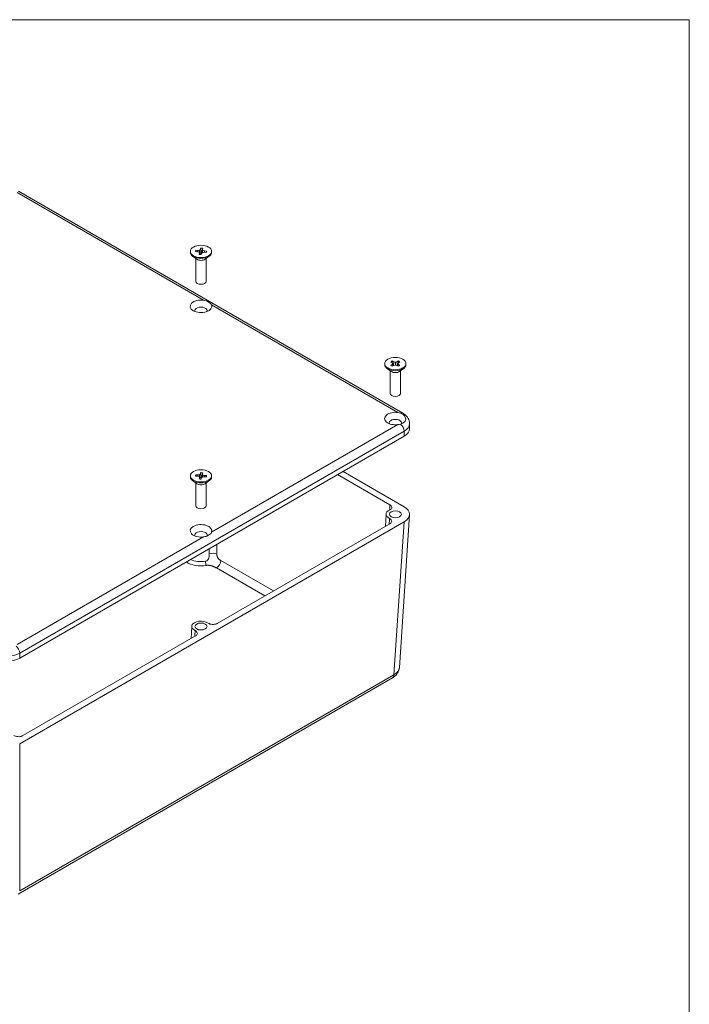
# Model space of a CAD drawing. Header units: millimetres. Extents: x 36 to 1079, y 38 to 827.
# Tile 11 of 11: x 862 to 1079, y 508 to 827. Entities that reach past the tile are written whole.
import ezdxf

# ---------------------------------------------------------------- set-up
doc = ezdxf.new("R2010")
doc.units = ezdxf.units.MM
doc.header["$LTSCALE"] = 4
for name, color, linetype, lineweight in [('Sketch Geometry (ANSI)', 7, 'Continuous', 9), ('Symbol (ANSI)', 7, 'Continuous', 9), ('Visible (ANSI)', 7, 'Continuous', 9), ('Visible Narrow (ANSI)', 7, 'Continuous', 9)]:
    doc.layers.add(name, color=color, linetype=linetype, lineweight=lineweight)
doc.styles.add('Text Style20', font='arial.ttf')

# ---------------------------------------------------------------- blocks, each defined once
blk = doc.blocks.new('Title Blocks HAMMOND')
at = {"layer": 'Sketch Geometry (ANSI)'}
for p, q in [((269.997, 206.727), (9.353, 206.727)), ((269.997, 36.196), (269.997, 206.727))]:
    blk.add_line(p, q, dxfattribs=at)
at = {"layer": 'Symbol (ANSI)', "style": 'Text Style20'}
blk.add_attdef('<TITLE>_001', (231.876, 16.349), '', height=5, dxfattribs=at)

msp = doc.modelspace()

# ---------------------------------------------------------------- linework, layer by layer
at = {"layer": 'Visible (ANSI)'}
for p, q in [((861.788, 771.433), (986.239, 699.581)), ((919.188, 752.308), (919.868, 752.255)), ((919.868, 752.255), (920.414, 752.331)), ((919.868, 752.255), (919.872, 751.816)), ((920.414, 752.331), (920.686, 752.614)), ((920.414, 752.331), (920.562, 751.181)), ((920.686, 752.614), (920.778, 753.006)), ((920.686, 752.614), (920.902, 751.536)), ((921.39, 752.559), (921.163, 751.515)), ((921.483, 752.951), (921.39, 752.559)), ((921.39, 752.559), (921.521, 752.244)), ((921.521, 752.244), (921.411, 751.61)), ((921.521, 752.244), (922.012, 752.087)), ((917.463, 751.967), (917.463, 751.656)), ((919.56, 749.423), (918.187, 750.439)), ((919.772, 751.848), (919.092, 751.901)), ((919.203, 749.687), (919.203, 742.303)), ((920.263, 751.691), (919.772, 751.848)), ((920.394, 751.376), (920.263, 751.691)), ((920.301, 750.984), (920.394, 751.376)), ((920.394, 751.376), (920.487, 750.953)), ((920.441, 751.164), (920.562, 751.181)), ((920.562, 751.181), (920.902, 751.536)), ((920.902, 751.536), (920.974, 751.841)), ((921.099, 751.321), (921.006, 750.928)), ((921.37, 751.604), (921.099, 751.321)), ((921.163, 751.515), (921.2, 751.426)), ((921.916, 751.68), (921.37, 751.604)), ((922.596, 751.626), (921.916, 751.68)), ((922.012, 752.087), (921.987, 751.674)), ((922.012, 752.087), (922.692, 752.033)), ((922.224, 749.423), (923.597, 750.439)), ((922.581, 749.687), (922.581, 742.303)), ((924.321, 751.967), (924.321, 751.656)), ((980.396, 715.633), (980.396, 715.322)), ((982.492, 713.088), (981.12, 714.105)), ((982.808, 715.93), (982.323, 716.21)), ((982.323, 715.057), (982.808, 715.337)), ((983.034, 715.633), (982.808, 715.93)), ((982.808, 715.337), (983.034, 715.633)), ((982.808, 715.337), (982.897, 714.808)), ((982.826, 716.5), (983.311, 716.22)), ((983.311, 715.046), (982.826, 714.766)), ((983.034, 715.633), (983.189, 714.976)), ((983.164, 715.085), (983.182, 715.075)), ((983.311, 716.22), (983.182, 715.075)), ((983.182, 715.075), (983.306, 715.043)), ((983.311, 716.22), (983.825, 716.09)), ((983.825, 715.177), (983.311, 715.046)), ((983.825, 716.09), (984.338, 716.22)), ((983.825, 716.09), (983.825, 715.177)), ((984.338, 715.046), (983.825, 715.177)), ((984.338, 716.22), (984.823, 716.5)), ((984.338, 716.22), (984.467, 715.075)), ((984.823, 714.766), (984.338, 715.046)), ((984.344, 715.043), (984.467, 715.075)), ((984.615, 715.633), (984.46, 714.976)), ((984.467, 715.075), (984.486, 715.085)), ((984.841, 715.93), (984.615, 715.633)), ((984.615, 715.633), (984.841, 715.337)), ((984.841, 715.337), (984.752, 714.808)), ((985.326, 716.21), (984.841, 715.93)), ((984.841, 715.337), (985.326, 715.057)), ((985.157, 713.088), (986.529, 714.105)), ((987.254, 715.633), (987.254, 715.322)), ((982.135, 713.353), (982.135, 705.969)), ((985.514, 713.353), (985.514, 705.969)), ((988.41, 694.583), (988.41, 696.216)), ((986.653, 692.133), (862.202, 620.282)), ((917.463, 679.299), (917.463, 678.988)), ((919.772, 679.18), (919.092, 679.233)), ((919.188, 679.64), (919.868, 679.587)), ((920.263, 679.023), (919.772, 679.18)), ((919.868, 679.587), (920.414, 679.662)), ((919.868, 679.587), (919.872, 679.148)), ((920.394, 678.708), (920.263, 679.023)), ((920.414, 679.662), (920.686, 679.946)), ((920.414, 679.662), (920.562, 678.513)), ((920.562, 678.513), (920.902, 678.868)), ((920.686, 679.946), (920.778, 680.338)), ((920.686, 679.946), (920.902, 678.868)), ((920.902, 678.868), (920.974, 679.173)), ((921.37, 678.936), (921.099, 678.652)), ((921.39, 679.891), (921.163, 678.847)), ((921.916, 679.012), (921.37, 678.936)), ((921.483, 680.283), (921.39, 679.891)), ((921.39, 679.891), (921.521, 679.575)), ((921.521, 679.575), (921.411, 678.942)), ((921.521, 679.575), (922.012, 679.418)), ((922.596, 678.958), (921.916, 679.012)), ((922.012, 679.418), (921.987, 679.006)), ((922.012, 679.418), (922.692, 679.365)), ((924.321, 679.299), (924.321, 678.988)), ((965.129, 679.706), (982.074, 669.923)), ((986.656, 669.32), (966.898, 680.728)), ((919.56, 676.754), (918.187, 677.771)), ((919.203, 677.019), (919.203, 669.635)), ((920.301, 678.315), (920.394, 678.708)), ((920.394, 678.708), (920.487, 678.285)), ((920.441, 678.496), (920.562, 678.513)), ((921.099, 678.652), (921.006, 678.26)), ((921.163, 678.847), (921.2, 678.758)), ((922.224, 676.754), (923.597, 677.771)), ((922.581, 677.019), (922.581, 669.635)), ((980.826, 666.919), (980.641, 662.995)), ((988.409, 666.74), (985.114, 617.231)), ((862.199, 592.569), (986.656, 664.425)), ((982.074, 663.822), (926.175, 631.549)), ((917.893, 630.585), (917.708, 626.66)), ((919.142, 627.488), (863.243, 595.215)), ((861.683, 543.927), (982.848, 613.881))]:
    msp.add_line(p, q, dxfattribs=at)
for centre, major_axis in [((920.892, 751.967), (3.429, 0)), ((983.825, 715.633), (-3.429, 0)), ((920.892, 679.299), (3.429, 0)), ((983.825, 666.872), (1.95, 0)), ((920.892, 630.538), (1.95, 0))]:
    msp.add_ellipse(centre, major_axis=major_axis, ratio=0.5773503, dxfattribs=at)
for centre, major_axis, ratio, start_param, end_param in [((920.892, 751.967), (-1.803, 0), 0.5773503, 5.9495409, 6.3465085), ((920.892, 751.967), (1.803, 0), 0.5773503, 1.2371519, 1.6341195), ((920.892, 751.656), (3.429, 0), 0.5773503, 3.1415927, 6.2831853), ((920.892, 750.022), (-1.689, 0), 0.5773503, 0.6619784, 2.4796143), ((920.892, 751.967), (-1.803, 0), 0.5773503, 1.2371519, 1.6341195), ((920.892, 750.93), (1.579, 0), 0.5773503, 1.3555467, 1.5190929), ((920.892, 751.967), (1.803, 0), 0.5773503, 5.9495409, 6.3465085), ((920.892, 742.303), (1.689, 0), 0.5773503, 3.1415927, 6.2831853), ((920.892, 734.183), (3.5, 0), 0.5773503, 1.3264977, 6.5274839), ((920.892, 732.774), (2, 0), 0.5773503, 6.0458556, 9.6621077), ((983.825, 715.322), (3.429, 0), 0.5773503, 3.1415927, 6.2831853), ((983.825, 715.633), (1.803, 0), 0.5773503, 2.1577107, 2.5546783), ((983.825, 715.633), (-1.803, 0), 0.5773503, 0.5869144, 0.9838819), ((983.825, 715.633), (1.803, 0), 0.5773503, 0.5869144, 0.9838819), ((983.825, 715.633), (-1.803, 0), 0.5773503, 2.1577107, 2.5546783), ((983.825, 713.688), (-1.689, 0), 0.5773503, 0.6619784, 2.4796143), ((983.825, 705.969), (1.689, 0), 0.5773503, 3.1415927, 6.2831853), ((983.825, 697.849), (-3.5, 0), 0.5773503, 4.4680903, 8.0982803), ((983.825, 696.44), (2, 0), 0.5773503, 6.0360903, 9.6621077), ((982.41, 694.583), (6, 0), 0.5773503, 5.4977871, 6.2831853), ((920.892, 678.988), (3.429, 0), 0.5773503, 3.1415927, 6.2831853), ((920.892, 679.299), (-1.803, 0), 0.5773503, 5.9495409, 6.3465085), ((920.892, 679.299), (1.803, 0), 0.5773503, 1.2371519, 1.6341195), ((920.892, 678.262), (1.579, 0), 0.5773503, 1.3555467, 1.5190929), ((920.892, 679.299), (1.803, 0), 0.5773503, 5.9495409, 6.3465085), ((920.892, 677.354), (-1.689, 0), 0.5773503, 0.6619784, 2.4796143), ((920.892, 679.299), (-1.803, 0), 0.5773503, 1.2371519, 1.6341195), ((920.892, 669.635), (1.689, 0), 0.5773503, 3.1415927, 6.2831853), ((982.404, 666.872), (6.009, 0), 0.5765001, 5.498524, 7.0678467), ((983.825, 666.872), (-3, 0), 0.5773503, 5.3976645, 7.1687062), ((920.892, 661.515), (-3.5, 0), 0.5773503, 2.897294, 8.0982803), ((920.892, 660.106), (2, 0), 0.5773503, 6.0366331, 9.6621077), ((920.892, 630.538), (-3, 0), 0.5773503, 3.8268681, 7.1687062), ((857.96, 622.731), (-6, 0), 0.5773503, 0.7853982, 2.3561945)]:
    msp.add_ellipse(centre, major_axis=major_axis, ratio=ratio, start_param=start_param, end_param=end_param, dxfattribs=at)
for points in [[(919.188, 752.308), (919.216, 752.095), (919.243, 751.89)], [(920.778, 753.006), (920.882, 752.393), (920.974, 751.841)], [(922.692, 752.033), (922.659, 751.854), (922.626, 751.681)], [(982.826, 716.5), (982.819, 716.204), (982.814, 715.922)], [(984.823, 716.5), (984.83, 716.204), (984.835, 715.922)], [(919.188, 679.64), (919.216, 679.427), (919.243, 679.221)], [(920.778, 680.338), (920.882, 679.725), (920.974, 679.173)], [(922.692, 679.365), (922.659, 679.186), (922.626, 679.013)]]:
    msp.add_open_spline(points, degree=2, dxfattribs=at)
for points, knots in [([(921.739, 736.144), (922.008, 736.105), (922.278, 736.027), (922.831, 735.818), (923.106, 735.682), (923.563, 735.419), (923.784, 735.268), (924.106, 734.971), (924.221, 734.827), (924.288, 734.672)], [0.77600783, 0.77600783, 0.77600783, 0.77600783, 0.85782482, 0.85782482, 0.9547101, 0.9547101, 1.05159538, 1.05159538, 1.13341237, 1.13341237, 1.13341237, 1.13341237]), ([(984.671, 699.81), (984.94, 699.771), (985.21, 699.692), (985.466, 699.596), (985.469, 699.595), (985.472, 699.594)], [0.776007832, 0.776007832, 0.776007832, 0.776007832, 0.857824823, 0.857824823, 0.858722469, 0.858722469, 0.858722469, 0.858722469]), ([(985.472, 699.594), (985.809, 699.466), (986.11, 699.301), (986.663, 698.882), (986.889, 698.622), (987.141, 698.129), (987.194, 697.903), (987.18, 697.453), (987.108, 697.233), (986.818, 696.788), (986.578, 696.572), (986.035, 696.259), (985.767, 696.147), (985.472, 696.059)], [-1.18366105, -1.18366105, -1.18366105, -1.18366105, -1.0869414, -1.0869414, -0.9704934, -0.9704934, -0.87575085, -0.87575085, -0.7785807, -0.7785807, -0.66386577, -0.66386577, -0.57906422, -0.57906422, -0.57906422, -0.57906422]), ([(986.239, 699.581), (986.465, 699.45), (986.684, 699.304), (987.098, 698.975), (987.294, 698.792), (987.654, 698.384), (987.818, 698.158), (988.097, 697.663), (988.211, 697.392), (988.368, 696.82), (988.41, 696.518), (988.41, 696.216)], [1.57079633, 1.57079633, 1.57079633, 1.57079633, 1.72787596, 1.72787596, 1.88495559, 1.88495559, 2.04203522, 2.04203522, 2.19911486, 2.19911486, 2.35619449, 2.35619449, 2.35619449, 2.35619449]), ([(985.472, 696.059), (985.469, 696.058), (985.466, 696.057), (985.21, 695.982), (984.94, 695.927), (984.671, 695.888)], [1.050697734, 1.050697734, 1.050697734, 1.050697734, 1.051595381, 1.051595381, 1.133412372, 1.133412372, 1.133412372, 1.133412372]), ([(981.926, 668.213), (982.128, 668.309), (982.295, 668.426), (982.543, 668.69), (982.621, 668.835), (982.676, 669.134), (982.653, 669.285), (982.534, 669.522), (982.467, 669.611), (982.296, 669.777), (982.193, 669.854), (982.074, 669.923)], [0, 0, 0, 0, 0.07821197, 0.07821197, 0.15628979, 0.15628979, 0.23430602, 0.23430602, 0.28457284, 0.28457284, 0.33485104, 0.33485104, 0.33485104, 0.33485104]), ([(982.074, 663.822), (982.259, 663.928), (982.405, 664.055), (982.606, 664.332), (982.658, 664.481), (982.662, 664.781), (982.612, 664.93), (982.452, 665.159), (982.37, 665.244), (982.172, 665.4), (982.056, 665.47), (981.926, 665.531)], [0, 0, 0, 0, 0.07820061, 0.07820061, 0.15626443, 0.15626443, 0.23426596, 0.23426596, 0.28455778, 0.28455778, 0.3348508, 0.3348508, 0.3348508, 0.3348508]), ([(924.288, 661.026), (924.221, 660.871), (924.106, 660.703), (923.784, 660.362), (923.563, 660.194), (923.106, 659.93), (922.831, 659.811), (922.278, 659.648), (922.008, 659.593), (921.739, 659.554)], [0.77600783, 0.77600783, 0.77600783, 0.77600783, 0.85782482, 0.85782482, 0.9547101, 0.9547101, 1.05159538, 1.05159538, 1.13341237, 1.13341237, 1.13341237, 1.13341237]), ([(923.215, 631.634), (923.38, 631.518), (923.583, 631.421), (924.041, 631.278), (924.292, 631.233), (924.809, 631.201), (925.071, 631.215), (925.481, 631.284), (925.636, 631.322), (925.924, 631.421), (926.057, 631.48), (926.175, 631.549)], [0, 0, 0, 0, 0.07821197, 0.07821197, 0.15628979, 0.15628979, 0.23430602, 0.23430602, 0.28457284, 0.28457284, 0.33485104, 0.33485104, 0.33485104, 0.33485104]), ([(919.142, 627.488), (919.326, 627.594), (919.473, 627.721), (919.673, 627.998), (919.726, 628.147), (919.729, 628.447), (919.68, 628.596), (919.52, 628.825), (919.438, 628.91), (919.239, 629.066), (919.123, 629.136), (918.993, 629.197)], [0, 0, 0, 0, 0.07820061, 0.07820061, 0.15626443, 0.15626443, 0.23426596, 0.23426596, 0.28455778, 0.28455778, 0.3348508, 0.3348508, 0.3348508, 0.3348508]), ([(985.114, 617.231), (985.093, 616.916), (985.031, 616.606), (984.84, 616.025), (984.712, 615.755), (984.413, 615.262), (984.242, 615.04), (983.876, 614.641), (983.681, 614.464), (983.275, 614.147), (983.064, 614.006), (982.848, 613.881)], [0.03834076, 0.03834076, 0.03834076, 0.03834076, 0.18760488, 0.18760488, 0.33686899, 0.33686899, 0.48613311, 0.48613311, 0.63539723, 0.63539723, 0.78466135, 0.78466135, 0.78466135, 0.78466135]), ([(860.282, 595.3), (860.447, 595.184), (860.65, 595.087), (861.108, 594.944), (861.359, 594.899), (861.877, 594.867), (862.138, 594.881), (862.549, 594.95), (862.703, 594.988), (862.991, 595.087), (863.124, 595.146), (863.243, 595.215)], [0, 0, 0, 0, 0.07821197, 0.07821197, 0.15628979, 0.15628979, 0.23430602, 0.23430602, 0.28457284, 0.28457284, 0.33485104, 0.33485104, 0.33485104, 0.33485104])]:
    msp.add_open_spline(points, degree=3, knots=knots, dxfattribs=at)
at = {"layer": 'Visible Narrow (ANSI)'}
for p, q in [((861.356, 771.006), (921.739, 736.144)), ((924.288, 734.672), (984.671, 699.81)), ((984.671, 695.888), (924.288, 661.026)), ((862.202, 621.915), (986.653, 693.766)), ((986.653, 692.133), (986.653, 693.766)), ((986.656, 664.425), (983.364, 614.948)), ((921.739, 659.554), (861.356, 624.692)), ((944.346, 642.04), (927.289, 651.888)), ((925.875, 649.502), (941.573, 640.439)), ((862.202, 620.282), (862.202, 621.915)), ((983.364, 614.948), (862.199, 544.994)), ((862.199, 544.994), (862.199, 592.569))]:
    msp.add_line(p, q, dxfattribs=at)
for centre, major_axis, ratio, start_param, end_param in [((985.239, 697.849), (1, 1.732), 0.5773503, 0, 0.6199799), ((985.239, 694.583), (1, -1.732), 0.5773503, 0.7853982, 2.1907762), ((982.41, 696.216), (6, 0), 0.5773503, 5.4977871, 6.2831853), ((924.637, 653.17), (-2, 0.014), 0.5370768, 3.9313927, 5.2636086), ((920.892, 653.808), (6.286, 0), 0.5773503, 3.8572074, 4.9876863), ((920.892, 654.594), (-5.287, 0), 0.5773503, 0.88453, 1.8460937), ((922.601, 651.132), (-0.161, 0.987), 0.2219508, 0.9755078, 2.5079068), ((925.875, 651.135), (1, 1.732), 0.5773503, 3.9269908, 5.4593899), ((857.96, 624.364), (6, 0), 0.5773503, 3.9269908, 5.4977871), ((860.788, 622.731), (-1, 1.732), 0.5773503, 3.9269908, 5.3323689), ((979.117, 617.474), (6.001, -0.166), 0.5769134, 5.5144817, 6.2608023), ((981.598, 616.047), (1.25, -2.165), 0.5773503, 0, 0.7470009)]:
    msp.add_ellipse(centre, major_axis=major_axis, ratio=ratio, start_param=start_param, end_param=end_param, dxfattribs=at)
for points, degree in [([(982.074, 669.923), (982.035, 669.358), (981.995, 668.793), (981.956, 668.228)], 3), ([(981.926, 665.531), (981.893, 664.914), (981.86, 664.296), (981.827, 663.679)], 3), ([(926.05, 653.924), (926.058, 655.001), (926.065, 656.079), (926.072, 657.157)], 3), ([(923.593, 655.726), (923.594, 655.181), (923.595, 654.637), (923.596, 654.093)], 3), ([(927.289, 651.888), (926.041, 652.608), (926.05, 653.924)], 2), ([(922.601, 650.316), (924.055, 650.553), (925.875, 649.502)], 2), ([(918.993, 629.197), (918.96, 628.58), (918.927, 627.962), (918.894, 627.345)], 3)]:
    msp.add_open_spline(points, degree=degree, dxfattribs=at)
msp.add_open_spline([(923.596, 654.093), (923.597, 653.739), (923.573, 653.421), (923.474, 652.858), (923.399, 652.612), (923.194, 652.198), (923.064, 652.029), (922.823, 651.84), (922.735, 651.787), (922.544, 651.704), (922.44, 651.674), (922.329, 651.656)], degree=3, knots=[0, 0, 0, 0, 0.25, 0.25, 0.5, 0.5, 0.75, 0.75, 0.875, 0.875, 1, 1, 1, 1], dxfattribs=at)

# ---------------------------------------------------------------- block references
at = {"xscale": 4, "yscale": 4, "zscale": 4}
msp.add_blockref('Title Blocks HAMMOND', (-0.995, 0.05), dxfattribs=at)

doc.saveas('drawing.dxf')
